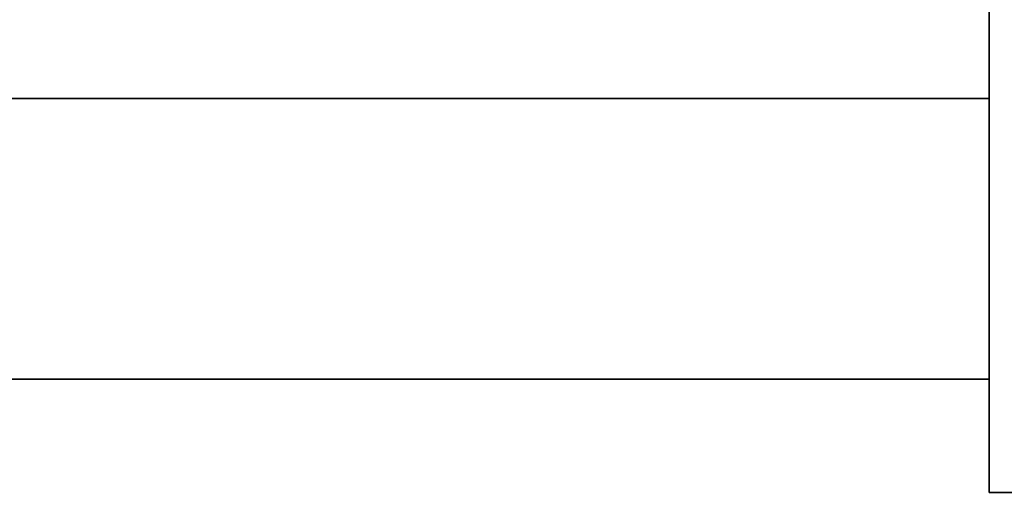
# Model space of a CAD drawing. Header units: millimetres. Extents: x 14365 to 105143, y -126377 to -22383.
# Tile 123 of 191: x 73598 to 73687, y -126154 to -126111. Entities that reach past the tile are written whole.
import ezdxf

# ---------------------------------------------------------------- set-up
doc = ezdxf.new("R2010")
doc.units = ezdxf.units.MM
doc.layers.add('UT_ZAŘÍZENÍ - OT', color=3, linetype='Continuous', lineweight=35)

msp = doc.modelspace()

# ---------------------------------------------------------------- linework, layer by layer
at = {"layer": 'UT_ZAŘÍZENÍ - OT', "linetype": 'Continuous'}
for p, q in [((73685.834, -124333.57), (73685.834, -126153.57)), ((73685.834, -126117.842), (73685.834, -126112.57)), ((73685.834, -126112.57), (73685.834, -126117.842)), ((73685.834, -126117.842), (73685.834, -126112.57)), ((73685.834, -126112.57), (73685.834, -126117.842)), ((73685.834, -126117.842), (73685.834, -126112.57)), ((73685.834, -126112.57), (73685.834, -126117.842)), ((73685.834, -126117.842), (73685.834, -126112.57)), ((73685.834, -126112.57), (73685.834, -126117.842)), ((73685.834, -126117.842), (73685.834, -126112.57)), ((73685.834, -126112.57), (73685.834, -126117.842)), ((73685.834, -126117.842), (73685.834, -126112.57)), ((73685.834, -126112.57), (73685.834, -126117.842)), ((73685.834, -126117.842), (73685.834, -126112.57)), ((73685.834, -126112.57), (73685.834, -126117.842)), ((73685.834, -126117.842), (73685.834, -126112.57)), ((73685.834, -126112.57), (73685.834, -126117.842)), ((73685.834, -126117.842), (73685.834, -126112.57)), ((73685.834, -126112.57), (73685.834, -126117.842)), ((73685.834, -126117.842), (73685.834, -126112.57)), ((73685.834, -126112.57), (73685.834, -126117.842)), ((73685.834, -126117.842), (73685.834, -126112.57)), ((73685.834, -126112.57), (73685.834, -126117.842)), ((73685.834, -126117.842), (73685.834, -126112.57)), ((73685.834, -126112.57), (73685.834, -126117.842)), ((73685.834, -126117.842), (73685.834, -126112.57)), ((73685.834, -126112.57), (73685.834, -126117.842)), ((73685.834, -126117.842), (73685.834, -126112.57)), ((73685.834, -126112.57), (73685.834, -126117.842)), ((73685.834, -126117.842), (73685.834, -126112.57)), ((73685.834, -126112.57), (73685.834, -126117.842)), ((73685.834, -126117.842), (73685.834, -126112.57)), ((73685.834, -126112.57), (73685.834, -126117.842)), ((73685.834, -126117.842), (73685.834, -126112.57)), ((73685.834, -126112.57), (73685.834, -126117.842)), ((73185.834, -126117.842), (73685.834, -126117.842)), ((73185.834, -126117.842), (73685.834, -126117.842)), ((73185.834, -126117.842), (73685.834, -126117.842)), ((73185.834, -126117.842), (73685.834, -126117.842)), ((73185.834, -126117.842), (73685.834, -126117.842)), ((73185.834, -126117.842), (73685.834, -126117.842)), ((73185.834, -126117.842), (73685.834, -126117.842)), ((73185.834, -126117.842), (73685.834, -126117.842)), ((73185.834, -126117.842), (73685.834, -126117.842)), ((73185.834, -126117.842), (73685.834, -126117.842)), ((73185.834, -126117.842), (73685.834, -126117.842)), ((73185.834, -126117.842), (73685.834, -126117.842)), ((73185.834, -126117.842), (73685.834, -126117.842)), ((73185.834, -126117.842), (73685.834, -126117.842)), ((73185.834, -126117.842), (73685.834, -126117.842)), ((73185.834, -126117.842), (73685.834, -126117.842)), ((73185.834, -126117.842), (73685.834, -126117.842)), ((73185.834, -126117.842), (73685.834, -126117.842)), ((73185.834, -126117.842), (73685.834, -126117.842)), ((73185.834, -126117.842), (73685.834, -126117.842)), ((73185.834, -126117.842), (73685.834, -126117.842)), ((73185.834, -126117.842), (73685.834, -126117.842)), ((73185.834, -126117.842), (73685.834, -126117.842)), ((73185.834, -126117.842), (73685.834, -126117.842)), ((73185.834, -126117.842), (73685.834, -126117.842)), ((73185.834, -126117.842), (73685.834, -126117.842)), ((73185.834, -126117.842), (73685.834, -126117.842)), ((73185.834, -126117.842), (73685.834, -126117.842)), ((73185.834, -126117.842), (73685.834, -126117.842)), ((73185.834, -126117.842), (73685.834, -126117.842)), ((73185.834, -126117.842), (73685.834, -126117.842)), ((73185.834, -126117.842), (73685.834, -126117.842)), ((73185.834, -126117.842), (73685.834, -126117.842)), ((73185.834, -126117.842), (73685.834, -126117.842)), ((73685.834, -126130.57), (73685.834, -126117.842)), ((73685.834, -126117.842), (73685.834, -126130.57)), ((73685.834, -126130.57), (73685.834, -126117.842)), ((73685.834, -126117.842), (73685.834, -126130.57)), ((73685.834, -126130.57), (73685.834, -126117.842)), ((73685.834, -126117.842), (73685.834, -126130.57)), ((73685.834, -126130.57), (73685.834, -126117.842)), ((73685.834, -126117.842), (73685.834, -126130.57)), ((73685.834, -126130.57), (73685.834, -126117.842)), ((73685.834, -126117.842), (73685.834, -126130.57)), ((73685.834, -126130.57), (73685.834, -126117.842)), ((73685.834, -126117.842), (73685.834, -126130.57)), ((73685.834, -126130.57), (73685.834, -126117.842)), ((73685.834, -126117.842), (73685.834, -126130.57)), ((73685.834, -126130.57), (73685.834, -126117.842)), ((73685.834, -126117.842), (73685.834, -126130.57)), ((73685.834, -126130.57), (73685.834, -126117.842)), ((73685.834, -126117.842), (73685.834, -126130.57)), ((73685.834, -126130.57), (73685.834, -126117.842)), ((73685.834, -126117.842), (73685.834, -126130.57)), ((73685.834, -126130.57), (73685.834, -126117.842)), ((73685.834, -126117.842), (73685.834, -126130.57)), ((73685.834, -126130.57), (73685.834, -126117.842)), ((73685.834, -126117.842), (73685.834, -126130.57)), ((73685.834, -126130.57), (73685.834, -126117.842)), ((73685.834, -126117.842), (73685.834, -126130.57)), ((73685.834, -126130.57), (73685.834, -126117.842)), ((73685.834, -126117.842), (73685.834, -126130.57)), ((73685.834, -126130.57), (73685.834, -126117.842)), ((73685.834, -126117.842), (73685.834, -126130.57)), ((73685.834, -126130.57), (73685.834, -126117.842)), ((73685.834, -126117.842), (73685.834, -126130.57)), ((73685.834, -126130.57), (73685.834, -126117.842)), ((73685.834, -126117.842), (73685.834, -126130.57)), ((73685.834, -126130.57), (73685.834, -126143.298)), ((73685.834, -126143.298), (73685.834, -126130.57)), ((73685.834, -126130.57), (73685.834, -126143.298)), ((73685.834, -126143.298), (73685.834, -126130.57)), ((73685.834, -126130.57), (73685.834, -126143.298)), ((73685.834, -126143.298), (73685.834, -126130.57)), ((73685.834, -126130.57), (73685.834, -126143.298)), ((73685.834, -126143.298), (73685.834, -126130.57)), ((73685.834, -126130.57), (73685.834, -126143.298)), ((73685.834, -126143.298), (73685.834, -126130.57)), ((73685.834, -126130.57), (73685.834, -126143.298)), ((73685.834, -126143.298), (73685.834, -126130.57)), ((73685.834, -126130.57), (73685.834, -126143.298)), ((73685.834, -126143.298), (73685.834, -126130.57)), ((73685.834, -126130.57), (73685.834, -126143.298)), ((73685.834, -126143.298), (73685.834, -126130.57)), ((73685.834, -126130.57), (73685.834, -126143.298)), ((73685.834, -126143.298), (73685.834, -126130.57)), ((73685.834, -126130.57), (73685.834, -126143.298)), ((73685.834, -126143.298), (73685.834, -126130.57)), ((73685.834, -126130.57), (73685.834, -126143.298)), ((73685.834, -126143.298), (73685.834, -126130.57)), ((73685.834, -126130.57), (73685.834, -126143.298)), ((73685.834, -126143.298), (73685.834, -126130.57)), ((73685.834, -126130.57), (73685.834, -126143.298)), ((73685.834, -126143.298), (73685.834, -126130.57)), ((73685.834, -126130.57), (73685.834, -126143.298)), ((73685.834, -126143.298), (73685.834, -126130.57)), ((73685.834, -126130.57), (73685.834, -126143.298)), ((73685.834, -126143.298), (73685.834, -126130.57)), ((73685.834, -126130.57), (73685.834, -126143.298)), ((73685.834, -126143.298), (73685.834, -126130.57)), ((73685.834, -126130.57), (73685.834, -126143.298)), ((73685.834, -126143.298), (73685.834, -126130.57)), ((73185.834, -126143.298), (73685.834, -126143.298)), ((73185.834, -126143.298), (73685.834, -126143.298)), ((73185.834, -126143.298), (73685.834, -126143.298)), ((73185.834, -126143.298), (73685.834, -126143.298)), ((73185.834, -126143.298), (73685.834, -126143.298)), ((73185.834, -126143.298), (73685.834, -126143.298)), ((73185.834, -126143.298), (73685.834, -126143.298)), ((73185.834, -126143.298), (73685.834, -126143.298)), ((73185.834, -126143.298), (73685.834, -126143.298)), ((73185.834, -126143.298), (73685.834, -126143.298)), ((73185.834, -126143.298), (73685.834, -126143.298)), ((73185.834, -126143.298), (73685.834, -126143.298)), ((73185.834, -126143.298), (73685.834, -126143.298)), ((73185.834, -126143.298), (73685.834, -126143.298)), ((73185.834, -126143.298), (73685.834, -126143.298)), ((73185.834, -126143.298), (73685.834, -126143.298)), ((73185.834, -126143.298), (73685.834, -126143.298)), ((73185.834, -126143.298), (73685.834, -126143.298)), ((73185.834, -126143.298), (73685.834, -126143.298)), ((73185.834, -126143.298), (73685.834, -126143.298)), ((73185.834, -126143.298), (73685.834, -126143.298)), ((73185.834, -126143.298), (73685.834, -126143.298)), ((73185.834, -126143.298), (73685.834, -126143.298)), ((73185.834, -126143.298), (73685.834, -126143.298)), ((73185.834, -126143.298), (73685.834, -126143.298)), ((73185.834, -126143.298), (73685.834, -126143.298)), ((73185.834, -126143.298), (73685.834, -126143.298)), ((73185.834, -126143.298), (73685.834, -126143.298)), ((73185.834, -126143.298), (73685.834, -126143.298)), ((73185.834, -126143.298), (73685.834, -126143.298)), ((73185.834, -126143.298), (73685.834, -126143.298)), ((73185.834, -126143.298), (73685.834, -126143.298)), ((73185.834, -126143.298), (73685.834, -126143.298)), ((73185.834, -126143.298), (73685.834, -126143.298)), ((73685.834, -126143.298), (73685.834, -126148.57)), ((73685.834, -126148.57), (73685.834, -126143.298)), ((73685.834, -126143.298), (73685.834, -126148.57)), ((73685.834, -126148.57), (73685.834, -126143.298)), ((73685.834, -126143.298), (73685.834, -126148.57)), ((73685.834, -126148.57), (73685.834, -126143.298)), ((73685.834, -126143.298), (73685.834, -126148.57)), ((73685.834, -126148.57), (73685.834, -126143.298)), ((73685.834, -126143.298), (73685.834, -126148.57)), ((73685.834, -126148.57), (73685.834, -126143.298)), ((73685.834, -126143.298), (73685.834, -126148.57)), ((73685.834, -126148.57), (73685.834, -126143.298)), ((73685.834, -126143.298), (73685.834, -126148.57)), ((73685.834, -126148.57), (73685.834, -126143.298)), ((73685.834, -126143.298), (73685.834, -126148.57)), ((73685.834, -126148.57), (73685.834, -126143.298)), ((73685.834, -126143.298), (73685.834, -126148.57)), ((73685.834, -126148.57), (73685.834, -126143.298)), ((73685.834, -126143.298), (73685.834, -126148.57)), ((73685.834, -126148.57), (73685.834, -126143.298)), ((73685.834, -126143.298), (73685.834, -126148.57)), ((73685.834, -126148.57), (73685.834, -126143.298)), ((73685.834, -126143.298), (73685.834, -126148.57)), ((73685.834, -126148.57), (73685.834, -126143.298)), ((73685.834, -126143.298), (73685.834, -126148.57)), ((73685.834, -126148.57), (73685.834, -126143.298)), ((73685.834, -126143.298), (73685.834, -126148.57)), ((73685.834, -126148.57), (73685.834, -126143.298)), ((73685.834, -126143.298), (73685.834, -126148.57)), ((73685.834, -126148.57), (73685.834, -126143.298)), ((73685.834, -126143.298), (73685.834, -126148.57)), ((73685.834, -126148.57), (73685.834, -126143.298)), ((73685.834, -126143.298), (73685.834, -126148.57)), ((73685.834, -126148.57), (73685.834, -126143.298)), ((73685.834, -126153.57), (73685.834, -126153.57)), ((73685.834, -126153.57), (73735.834, -126153.57))]:
    msp.add_line(p, q, dxfattribs=at)

doc.saveas('drawing.dxf')
